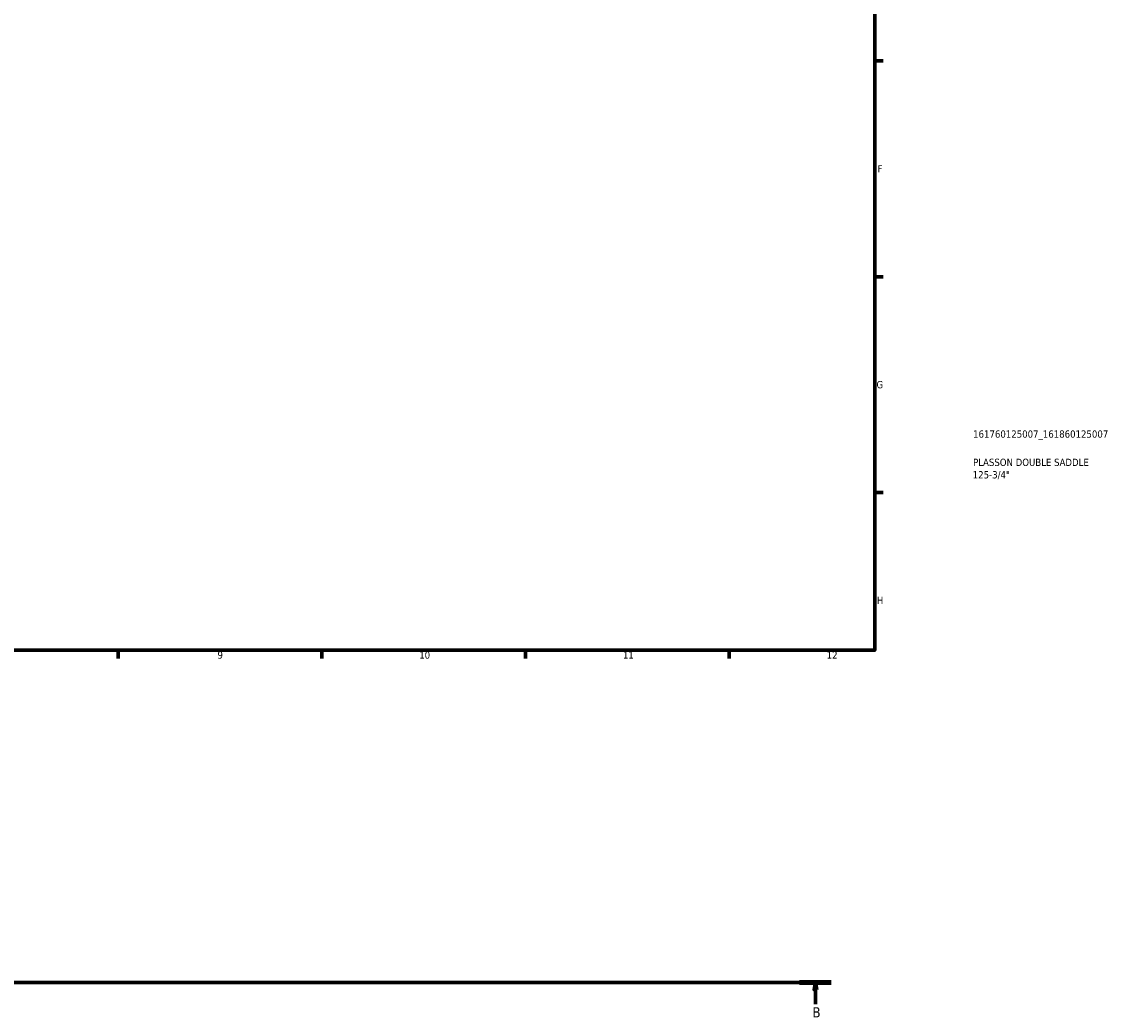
# Model space of a CAD drawing. Header units: millimetres. Extents: x 0 to 902, y -156 to 1184.
# Tile 4 of 6: x 528 to 902, y -105 to 236. Entities that reach past the tile are written whole.
import ezdxf

# ---------------------------------------------------------------- set-up
doc = ezdxf.new("R2010")
doc.units = ezdxf.units.MM
doc.linetypes.add('CHAIN', pattern=[0.7087, 0.4724, -0.0591, 0.1181, -0.0591])
for name, color, linetype, lineweight in [('Border (ISO)', 7, 'Continuous', 70), ('Section Line (ISO)', 7, 'CHAIN', 70), ('Title (ISO)', 7, 'Continuous', 50)]:
    doc.layers.add(name, color=color, linetype=linetype, lineweight=lineweight)
doc.styles.add('Label Text (ISO)', font='tahoma.ttf')
doc.styles.add('Note Text (ISO)', font='tahoma.ttf')

# ---------------------------------------------------------------- blocks, each defined once
blk = doc.blocks.new('Borders Default Border')
at = {"layer": 'Border (ISO)'}
for p, q in [((821, 222.75), (823.9, 222.75)), ((821, 148.5), (823.9, 148.5)), ((821, 74.25), (823.9, 74.25)), ((560.67, 20), (560.67, 17.1)), ((630.75, 20), (630.75, 17.1)), ((700.83, 20), (700.83, 17.1)), ((770.92, 20), (770.92, 17.1))]:
    blk.add_line(p, q, dxfattribs=at)
at = {"layer": 'Border (ISO)', "flags": 128}
blk.add_lwpolyline([(20, 20), (20, 574), (821, 574), (821, 20), (20, 20)], dxfattribs=at)
at = {"layer": 'Border (ISO)', "color": 232, "true_color": 0xca0064, "char_height": 2.5, "attachment_point": 7, "style": 'Note Text (ISO)'}
for s, insert in [('F', (822, 184.38)), ('G', (821.61, 110.08)), ('H', (821.74, 35.88)), ('9', (594.88, 17.05)), ('10', (664.29, 17.05)), ('11', (734.37, 17.1)), ('12', (804.46, 17.1))]:
    blk.add_mtext(s, dxfattribs=dict(at, insert=insert))
blk = doc.blocks.new('Title Blocks ISO')
at = {"layer": 'Title (ISO)', "color": 232, "true_color": 0xca0064, "style": 'Note Text (ISO)'}
for tag, p in [('PART_NUMBER_001', (33.84, 73.13)), ('DESCRIPTION_001', (33.84, 63.4)), ('DESCRIPTION_002', (33.71, 59.12))]:
    blk.add_attdef(tag, p, '', height=2.5, dxfattribs=at)
blk = doc.blocks.new('2dTransSection0')
at = {"layer": 'Section Line (ISO)', "linetype": 'CHAIN'}
blk.add_line((200.88, -94.34), (806.06, -94.34), dxfattribs=at)
at = {"layer": 'Section Line (ISO)', "linetype": 'Continuous', "lineweight": 140}
blk.add_line((795.16, -94.34), (806.06, -94.34), dxfattribs=at)
at = {"layer": 'Section Line (ISO)', "linetype": 'Continuous'}
for p, q in [((800.61, -94.34), (800.11, -96.84)), ((800.11, -96.84), (801.11, -96.84)), ((800.61, -96.84), (800.61, -94.34)), ((801.11, -96.84), (800.61, -94.34)), ((800.61, -101.74), (800.61, -96.84))]:
    blk.add_line(p, q, dxfattribs=at)
at = {"layer": 'Section Line (ISO)', "linetype": 'Continuous', "flags": 128}
blk.add_lwpolyline([(801.11, -96.84), (800.61, -94.34), (800.11, -96.84), (801.11, -96.84)], dxfattribs=at)
at = {"layer": 'Section Line (ISO)'}
blk.add_solid([(801.11, -96.84), (800.61, -94.34), (800.11, -96.84), (801.11, -96.84)], dxfattribs=at)
at = {"layer": 'Section Line (ISO)', "insert": (799.54, -106.34), "char_height": 3.5, "attachment_point": 7, "style": 'Label Text (ISO)'}
blk.add_mtext('B', dxfattribs=at)

msp = doc.modelspace()

# ---------------------------------------------------------------- block references
msp.add_blockref('Borders Default Border', (0, 0))
msp.add_blockref('Title Blocks ISO', (821, 20)).add_auto_attribs({'PART_NUMBER_001': '161760125007_161860125007', 'DESCRIPTION_001': 'PLASSON DOUBLE SADDLE', 'DESCRIPTION_002': '125-3/4"'})
at = {"layer": 'Section Line (ISO)'}
msp.add_blockref('2dTransSection0', (0, 0), dxfattribs=at)

doc.saveas('drawing.dxf')
